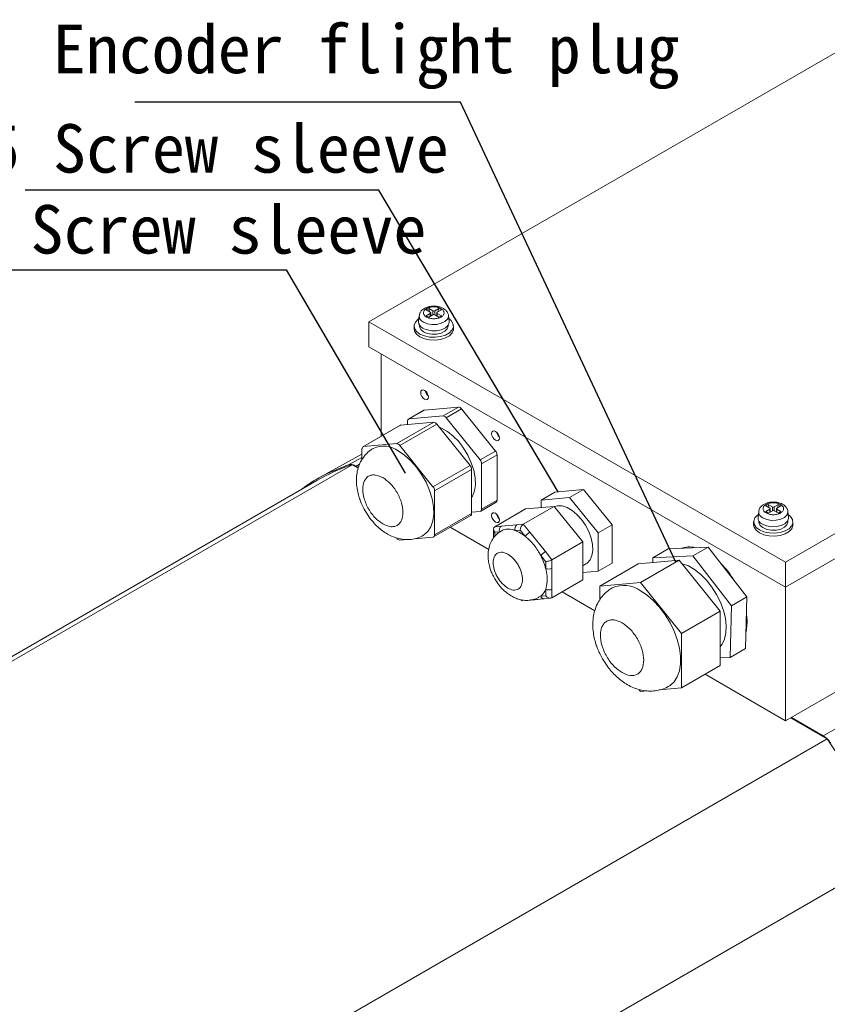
# Model space of a CAD drawing. Header units: inches. Extents: x 61 to 8431, y -6094 to -4411.
# Tile 13 of 15: x 3256 to 3389, y -5754 to -5592. Entities that reach past the tile are written whole.
import ezdxf

# ---------------------------------------------------------------- set-up
doc = ezdxf.new("R2010")
doc.units = ezdxf.units.IN
doc.header["$MEASUREMENT"] = 0
doc.layers.add('尺寸线', color=7, linetype='Continuous')

# ---------------------------------------------------------------- blocks, each defined once
blk = doc.blocks.new('QWEQ')
at = {"color": 7, "linetype": 'Continuous', "lineweight": 15}
for p, q in [((1432.13, -4299.5), (1513.59, -4252.49)), ((1582.32, -4292.15), (1500.86, -4339.17)), ((1441.99, -4297.31), (1441.57, -4297.55)), ((1441.57, -4297.55), (1442.25, -4297.94)), ((1442.67, -4297.7), (1441.99, -4297.31)), ((1441.99, -4297.31), (1442.14, -4297.88)), ((1443.66, -4297.31), (1442.97, -4297.7)), ((1443.39, -4297.94), (1444.07, -4297.55)), ((1443.66, -4297.31), (1443.5, -4297.88)), ((1443.66, -4297.31), (1444.07, -4297.55)), ((1582.32, -4296.27), (1500.86, -4343.28)), ((1440.41, -4298.48), (1440.31, -4299.47)), ((1442.25, -4298.12), (1441.57, -4298.51)), ((1441.57, -4298.51), (1441.99, -4298.75)), ((1441.99, -4298.75), (1442.67, -4298.36)), ((1442.31, -4298.56), (1442.31, -4298.03)), ((1442.31, -4298.54), (1442.32, -4298.56)), ((1442.97, -4298.36), (1443.66, -4298.75)), ((1443.33, -4298.54), (1443.32, -4298.56)), ((1443.33, -4298.03), (1443.33, -4298.56)), ((1444.07, -4298.51), (1443.39, -4298.12)), ((1443.66, -4298.75), (1444.07, -4298.51)), ((1445.34, -4299.47), (1445.23, -4298.48)), ((1445.23, -4298.48), (1445.23, -4298.51)), ((1500.86, -4339.17), (1432.13, -4299.5)), ((1432.13, -4303.62), (1432.13, -4299.5)), ((1439.58, -4300.2), (1439.58, -4300.67)), ((1440.45, -4300.04), (1440.45, -4300.2)), ((1445.2, -4300.2), (1445.2, -4300.04)), ((1446.06, -4300.67), (1446.06, -4300.2)), ((1500.86, -4343.28), (1432.13, -4303.62)), ((1434.17, -4318.39), (1434.17, -4304.79)), ((1446.89, -4313.57), (1441.29, -4314.07)), ((1446.89, -4313.57), (1444.35, -4315.04)), ((1444.86, -4315.33), (1447.4, -4313.86)), ((1453, -4320.83), (1447.4, -4313.86)), ((1441.19, -4314.1), (1438.64, -4315.57)), ((1438.75, -4315.54), (1441.29, -4314.07)), ((1444.35, -4315.04), (1438.75, -4315.54)), ((1450.46, -4322.3), (1444.86, -4315.33)), ((1437.24, -4316.61), (1431.13, -4320.14)), ((1431.24, -4320.1), (1437.35, -4316.58)), ((1442.82, -4316.09), (1436.71, -4319.61)), ((1437.22, -4319.91), (1443.33, -4316.38)), ((1442.82, -4316.09), (1437.35, -4316.58)), ((1438.49, -4315.9), (1438.49, -4316.48)), ((1448.8, -4323.19), (1443.33, -4316.38)), ((1430.98, -4320.47), (1430.98, -4322.22)), ((1436.71, -4319.61), (1431.24, -4320.1)), ((1442.69, -4326.72), (1437.22, -4319.91)), ((1500.86, -4365.33), (1580.28, -4319.49)), ((1430.98, -4321.37), (1423.99, -4325.22)), ((1453, -4320.83), (1450.46, -4322.3)), ((1450.71, -4322.95), (1453.26, -4321.48)), ((1453.26, -4328.95), (1453.26, -4321.48)), ((1284.25, -4406.84), (1429.35, -4323.09)), ((1429.35, -4323.09), (1430.35, -4323.67)), ((1430.01, -4323.33), (1430.38, -4323.54)), ((1448.8, -4323.19), (1442.69, -4326.72)), ((1450.71, -4330.42), (1450.71, -4322.95)), ((1442.95, -4327.37), (1449.06, -4323.85)), ((1449.06, -4331.14), (1449.06, -4323.85)), ((1423.54, -4325.67), (1278.45, -4409.42)), ((1442.95, -4334.67), (1442.95, -4327.37)), ((1462.8, -4327.59), (1460.51, -4328.91)), ((1465.22, -4328.49), (1460.51, -4328.91)), ((1467.51, -4327.16), (1462.8, -4327.59)), ((1467.51, -4327.16), (1465.22, -4328.49)), ((1469.93, -4334.34), (1465.22, -4328.49)), ((1472.22, -4333.02), (1467.51, -4327.16)), ((1450.56, -4330.75), (1453.11, -4329.28)), ((1453.26, -4328.95), (1450.71, -4330.42)), ((1462.68, -4329.96), (1457.59, -4332.89)), ((1462.68, -4329.96), (1457.97, -4330.38)), ((1460.51, -4328.91), (1460.51, -4330.15)), ((1467.39, -4335.81), (1462.68, -4329.96)), ((1497.99, -4329.63), (1497.57, -4329.87)), ((1497.57, -4329.87), (1498.25, -4330.26)), ((1498.67, -4330.02), (1497.99, -4329.63)), ((1497.99, -4329.63), (1498.14, -4330.2)), ((1499.66, -4329.63), (1498.98, -4330.02)), ((1499.39, -4330.26), (1500.08, -4329.87)), ((1499.66, -4329.63), (1499.51, -4330.2)), ((1499.66, -4329.63), (1500.08, -4329.87)), ((1442.8, -4335), (1448.91, -4331.47)), ((1449.06, -4331.14), (1442.95, -4334.67)), ((1449.06, -4330.91), (1450.46, -4330.78)), ((1457.97, -4330.38), (1452.88, -4333.32)), ((1496.42, -4330.8), (1496.31, -4331.79)), ((1498.25, -4330.44), (1497.57, -4330.83)), ((1497.57, -4330.83), (1497.99, -4331.07)), ((1497.99, -4331.07), (1498.67, -4330.68)), ((1498.32, -4330.88), (1498.32, -4330.35)), ((1498.32, -4330.86), (1498.32, -4330.88)), ((1498.98, -4330.68), (1499.66, -4331.07)), ((1499.33, -4330.35), (1499.33, -4330.88)), ((1499.33, -4330.86), (1499.33, -4330.88)), ((1500.08, -4330.83), (1499.39, -4330.44)), ((1499.66, -4331.07), (1500.08, -4330.83)), ((1501.34, -4331.79), (1501.23, -4330.8)), ((1501.23, -4330.8), (1501.24, -4330.83)), ((1445.55, -4333.41), (1451.88, -4337.06)), ((1453.95, -4333.22), (1452.88, -4333.32)), ((1456.52, -4332.99), (1453.95, -4333.22)), ((1457.59, -4332.89), (1456.52, -4332.99)), ((1458.66, -4334.22), (1457.59, -4332.89)), ((1472.22, -4333.02), (1469.93, -4334.34)), ((1472.22, -4339.3), (1472.22, -4333.02)), ((1495.58, -4332.53), (1495.58, -4333)), ((1496.45, -4332.36), (1496.45, -4332.53)), ((1501.2, -4332.53), (1501.2, -4332.36)), ((1502.06, -4333), (1502.06, -4332.53)), ((1439.65, -4335.31), (1442.69, -4335.03)), ((1452.67, -4333.71), (1452.67, -4335.04)), ((1452.88, -4334.24), (1453.69, -4334.17)), ((1453.93, -4334.03), (1453.66, -4334.22)), ((1456.26, -4333.94), (1457.08, -4333.87)), ((1457.08, -4333.87), (1457.89, -4334.88)), ((1461.23, -4337.42), (1458.66, -4334.22)), ((1469.93, -4340.63), (1469.93, -4334.34)), ((1437.22, -4335.52), (1438.34, -4335.42)), ((1467.39, -4335.81), (1462.3, -4338.75)), ((1467.39, -4342.09), (1467.39, -4335.81)), ((1488.1, -4336.67), (1481.5, -4336.97)), ((1488.1, -4336.67), (1485.55, -4338.14)), ((1494.48, -4344.9), (1488.1, -4336.67)), ((1460.46, -4338.08), (1461.28, -4339.09)), ((1462.3, -4338.75), (1461.23, -4337.42)), ((1481.5, -4336.97), (1478.96, -4338.44)), ((1485.55, -4338.14), (1478.96, -4338.44)), ((1491.93, -4346.37), (1485.55, -4338.14)), ((1461.28, -4339.09), (1461.28, -4340.18)), ((1462.3, -4340.18), (1462.3, -4338.75)), ((1467.39, -4339.75), (1467.92, -4339.44)), ((1472.22, -4339.3), (1469.93, -4340.63)), ((1476.55, -4339.45), (1470.19, -4343.12)), ((1483.3, -4338.85), (1476.55, -4339.45)), ((1483.3, -4338.85), (1476.93, -4342.52)), ((1478.96, -4338.44), (1478.93, -4339.24)), ((1490.04, -4347.24), (1483.3, -4338.85)), ((1500.86, -4339.17), (1500.86, -4343.28)), ((1462.3, -4343.61), (1462.3, -4340.18)), ((1467.39, -4340.85), (1469.93, -4340.63)), ((1467.39, -4342.09), (1462.3, -4345.03)), ((1476.93, -4342.52), (1470.19, -4343.12)), ((1470.19, -4343.12), (1470.19, -4345.42)), ((1483.68, -4350.91), (1476.93, -4342.52)), ((1500.86, -4343.28), (1500.86, -4365.33)), ((1460.46, -4344.77), (1460.21, -4344.89)), ((1461.28, -4344.69), (1460.46, -4344.77)), ((1461.28, -4343.61), (1461.28, -4344.69)), ((1462.3, -4345.03), (1462.3, -4343.61)), ((1463.99, -4344.05), (1469.39, -4347.17)), ((1494.48, -4344.9), (1491.93, -4346.37)), ((1494.26, -4353.43), (1494.48, -4344.9)), ((1461.04, -4345.19), (1462.09, -4345.1)), ((1491.71, -4354.9), (1491.93, -4346.37)), ((1490.04, -4347.24), (1483.68, -4350.91)), ((1490.04, -4356.23), (1490.04, -4347.24)), ((1483.68, -4359.91), (1483.68, -4350.91)), ((1494.26, -4353.43), (1491.71, -4354.9)), ((1490.04, -4356.23), (1483.68, -4359.91)), ((1490.04, -4354.97), (1491.71, -4354.9)), ((1529.93, -4354.87), (1507.05, -4367.79)), ((1487.57, -4357.66), (1500.86, -4365.33)), ((1476.64, -4360.15), (1476.93, -4360.51)), ((1476.93, -4360.51), (1478.07, -4360.41)), ((1480.02, -4360.24), (1483.68, -4359.91)), ((1501.7, -4364.85), (1507.71, -4368.32)), ((1501.83, -4364.78), (1507.05, -4367.79)), ((1507.71, -4368.32), (1362.62, -4452.06)), ((1373.58, -4471.06), (1518.68, -4387.31))]:
    blk.add_line(p, q, dxfattribs=at)
at = {"color": 8, "linetype": 'Continuous', "lineweight": 15}
for p, q in [((1442.67, -4297.7), (1442.67, -4298.36)), ((1442.97, -4297.7), (1442.97, -4298.36)), ((1442.25, -4298.12), (1442.25, -4298.6)), ((1443.39, -4298.6), (1443.39, -4298.12)), ((1430.98, -4321.87), (1428.74, -4323.11)), ((1430.58, -4323.01), (1430.01, -4323.33)), ((1498.67, -4330.02), (1498.67, -4330.68)), ((1498.98, -4330.02), (1498.98, -4330.68)), ((1498.25, -4330.44), (1498.25, -4330.92)), ((1499.39, -4330.92), (1499.39, -4330.44)), ((1452.88, -4334.93), (1452.88, -4334.24))]:
    blk.add_line(p, q, dxfattribs=at)
at = {"color": 7, "linetype": 'Continuous', "lineweight": 15, "flags": 128}
for points in [[(1445.29, -4298.99), (1445.67, -4299.31), (1445.99, -4299.81), (1446.05, -4300.34), (1445.86, -4300.86), (1445.42, -4301.32), (1444.76, -4301.7), (1443.95, -4301.96), (1443.05, -4302.07), (1442.13, -4302.03), (1441.27, -4301.85), (1440.53, -4301.53), (1439.98, -4301.1), (1439.66, -4300.6), (1439.59, -4300.07), (1439.79, -4299.55), (1440.23, -4299.08), (1440.36, -4298.99)], [(1439.58, -4300.67), (1439.66, -4301.07), (1439.98, -4301.57), (1440.53, -4302), (1441.27, -4302.32), (1442.13, -4302.5), (1443.05, -4302.54), (1443.95, -4302.43), (1444.76, -4302.17), (1445.42, -4301.8), (1445.86, -4301.33), (1446.05, -4300.81), (1446.06, -4300.67)], [(1440.45, -4300.2), (1440.45, -4300.32), (1440.66, -4300.77), (1441.1, -4301.15), (1441.74, -4301.43), (1442.51, -4301.56), (1443.31, -4301.55), (1444.05, -4301.38), (1444.66, -4301.08), (1445.05, -4300.67), (1445.2, -4300.22), (1445.2, -4300.2)], [(1445.34, -4299.47), (1445.34, -4299.62), (1445.17, -4300.09), (1444.74, -4300.5), (1444.11, -4300.81), (1443.34, -4300.98), (1442.51, -4301), (1441.72, -4300.86), (1441.04, -4300.59)], [(1441.94, -4311.93), (1441.89, -4311.62), (1441.75, -4311.3), (1441.54, -4311.02), (1441.3, -4310.82), (1441.06, -4310.74), (1440.85, -4310.78), (1440.71, -4310.94), (1440.66, -4311.19), (1440.71, -4311.5), (1440.85, -4311.82), (1441.06, -4312.1), (1441.3, -4312.29), (1441.54, -4312.38), (1441.75, -4312.34), (1441.89, -4312.18), (1441.94, -4311.93)], [(1441.29, -4314.07), (1441.24, -4314.08), (1441.19, -4314.1)], [(1437.35, -4316.58), (1437.29, -4316.59), (1437.24, -4316.61)], [(1443.71, -4316.86), (1444.12, -4317.03), (1445.09, -4317.59), (1446.04, -4318.35), (1446.94, -4319.28), (1447.75, -4320.36), (1448.45, -4321.53), (1449.01, -4322.77), (1449.41, -4324.01), (1449.64, -4325.23), (1449.69, -4326.38), (1449.55, -4327.4), (1449.23, -4328.28), (1449.06, -4328.58)], [(1453.64, -4318.68), (1453.59, -4318.37), (1453.45, -4318.05), (1453.24, -4317.77), (1453, -4317.58), (1452.76, -4317.49), (1452.55, -4317.53), (1452.41, -4317.69), (1452.36, -4317.94), (1452.41, -4318.25), (1452.55, -4318.57), (1452.76, -4318.85), (1453, -4319.05), (1453.24, -4319.13), (1453.45, -4319.09), (1453.59, -4318.93), (1453.64, -4318.68)], [(1436.97, -4320.81), (1438.01, -4321.52), (1439.02, -4322.42), (1439.97, -4323.5), (1440.82, -4324.7), (1441.54, -4325.99), (1442.12, -4327.34), (1442.54, -4328.69), (1442.77, -4330.01), (1442.82, -4331.25), (1442.68, -4332.37), (1442.35, -4333.33), (1441.85, -4334.11), (1441.2, -4334.68), (1441.1, -4334.74)], [(1462.71, -4330), (1463.25, -4329.85), (1464, -4329.88), (1464.81, -4330.14), (1465.64, -4330.62), (1466.44, -4331.29), (1467.19, -4332.12), (1467.85, -4333.08), (1468.38, -4334.12), (1468.77, -4335.18), (1468.99, -4336.23), (1469.04, -4337.21), (1468.9, -4338.07), (1468.6, -4338.78), (1468.13, -4339.3), (1467.92, -4339.44)], [(1453.64, -4332.19), (1453.59, -4331.88), (1453.45, -4331.56), (1453.24, -4331.29), (1453, -4331.09), (1452.76, -4331), (1452.55, -4331.04), (1452.41, -4331.2), (1452.36, -4331.46), (1452.41, -4331.77), (1452.55, -4332.08), (1452.76, -4332.36), (1453, -4332.56), (1453.24, -4332.64), (1453.45, -4332.6), (1453.59, -4332.44), (1453.64, -4332.19)], [(1501.29, -4331.31), (1501.67, -4331.63), (1501.99, -4332.13), (1502.06, -4332.66), (1501.86, -4333.18), (1501.42, -4333.65), (1500.77, -4334.02), (1499.96, -4334.28), (1499.06, -4334.39), (1498.14, -4334.35), (1497.27, -4334.17), (1496.53, -4333.85), (1495.98, -4333.42), (1495.66, -4332.92), (1495.59, -4332.39), (1495.79, -4331.87), (1496.23, -4331.41), (1496.36, -4331.31)], [(1501.34, -4331.79), (1501.34, -4331.94), (1501.17, -4332.41), (1500.75, -4332.82), (1500.11, -4333.13), (1499.34, -4333.3), (1498.51, -4333.32), (1497.72, -4333.19), (1497.04, -4332.91)], [(1495.58, -4333), (1495.66, -4333.39), (1495.98, -4333.89), (1496.53, -4334.32), (1497.27, -4334.64), (1498.14, -4334.82), (1499.06, -4334.86), (1499.96, -4334.75), (1500.77, -4334.49), (1501.42, -4334.12), (1501.86, -4333.65), (1502.06, -4333.13), (1502.06, -4333)], [(1496.45, -4332.53), (1496.46, -4332.64), (1496.66, -4333.09), (1497.1, -4333.47), (1497.75, -4333.75), (1498.51, -4333.89), (1499.31, -4333.87), (1500.05, -4333.7), (1500.66, -4333.4), (1501.06, -4333), (1501.2, -4332.54), (1501.2, -4332.53)], [(1483.74, -4339.39), (1483.81, -4339.41), (1484.82, -4339.78), (1485.85, -4340.38), (1486.86, -4341.17), (1487.82, -4342.14), (1488.7, -4343.26), (1489.47, -4344.49), (1490.11, -4345.78), (1490.6, -4347.11), (1490.92, -4348.42), (1491.05, -4349.67), (1491.01, -4350.83), (1490.78, -4351.86), (1490.38, -4352.71), (1490.04, -4353.15)], [(1476.93, -4343.87), (1478.02, -4344.6), (1479.08, -4345.53), (1480.08, -4346.61), (1481, -4347.83), (1481.8, -4349.15), (1482.47, -4350.53), (1482.99, -4351.94), (1483.35, -4353.34), (1483.53, -4354.69), (1483.53, -4355.95), (1483.35, -4357.1), (1482.99, -4358.08), (1482.47, -4358.89), (1481.8, -4359.5), (1481.62, -4359.61)], [(1494.5, -4349.02), (1494.41, -4347.71), (1494.41, -4347.69)], [(1494.33, -4350.63), (1494.41, -4350.22), (1494.5, -4349.02)], [(1494.36, -4349.52), (1494.44, -4349.01), (1494.49, -4348.56)]]:
    blk.add_lwpolyline(points, dxfattribs=at)
at = {"color": 8, "linetype": 'Continuous', "lineweight": 15, "flags": 128}
for points in [[(1445.23, -4298.51), (1445.23, -4298.62), (1445.07, -4299.07), (1444.66, -4299.47), (1444.06, -4299.76), (1443.32, -4299.93), (1442.52, -4299.95), (1441.76, -4299.82), (1441.12, -4299.55)], [(1501.24, -4330.83), (1501.24, -4330.94), (1501.07, -4331.39), (1500.67, -4331.79), (1500.06, -4332.08), (1499.32, -4332.25), (1498.53, -4332.27), (1497.76, -4332.14), (1497.12, -4331.87)]]:
    blk.add_lwpolyline(points, dxfattribs=at)
at = {"color": 7, "linetype": 'Continuous', "lineweight": 15}
for centre, radius, start, end in [((1442.82, -4297.4), 0.332, 242.6156, 297.3844), ((1442.22, -4298.03), 0.0943, 290.7705, 69.2295), ((1442.82, -4298.65), 0.332, 62.6184, 117.3816), ((1443.43, -4298.03), 0.0943, 110.7755, 249.2245), ((1441.49, -4299.49), 1.18, 178.8157, 247.688), ((1442.87, -4310.65), 1.45, 190.8705, 229.1118), ((1446.86, -4314.22), 0.657, 33.4342, 86.5834), ((1438.81, -4315.85), 0.317, 100.5617, 189.2504), ((1444.31, -4315.69), 0.657, 33.4342, 86.5834), ((1442.78, -4316.74), 0.657, 33.4342, 86.5834), ((1454.57, -4317.4), 1.45, 190.8681, 229.1137), ((1431.3, -4320.42), 0.317, 100.5616, 189.2528), ((1434.54, -4324.17), 4.14, 54.2152, 114.3322), ((1436.67, -4320.27), 0.657, 33.4342, 86.5834), ((1452.15, -4321.53), 1.11, 2.6364, 39.773), ((1438.73, -4352.02), 30.41, 107.9619, 119.9562), ((1447.95, -4323.9), 1.11, 2.6356, 39.7738), ((1449.61, -4323), 1.11, 2.6364, 39.773), ((1441.85, -4327.42), 1.11, 2.6356, 39.7738), ((1452.9, -4328.99), 0.364, 305.8384, 5.4697), ((1498.22, -4330.35), 0.0943, 290.7832, 69.2217), ((1498.82, -4329.73), 0.332, 242.6204, 297.3779), ((1499.43, -4330.35), 0.0943, 110.7731, 249.2318), ((1448.7, -4331.18), 0.364, 305.8339, 5.4748), ((1450.4, -4330.47), 0.317, 280.5634, 9.251), ((1454.57, -4330.92), 1.45, 190.8678, 229.1143), ((1497.49, -4331.81), 1.18, 178.8149, 247.6888), ((1498.82, -4330.97), 0.332, 62.615, 117.3834), ((1454.41, -4333.85), 0.782, 126.0197, 203.9778), ((1456.98, -4333.62), 0.782, 126.0196, 203.9779), ((1442.64, -4334.72), 0.317, 280.5602, 9.2542), ((1454.16, -4339.47), 5.91, 50.8542, 69.1634), ((1460.03, -4336.6), 2.74, 120.0983, 141.2364), ((1437.26, -4334.87), 0.657, 213.434, 266.5836), ((1484.97, -4340.62), 3.97, 75.8931, 109.2554), ((1462.6, -4339.8), 2.74, 120.099, 141.2375), ((1451.49, -4342.77), 10.12, 14.8179, 27.5917), ((1479.3, -4350.08), 15.27, 31.0307, 44.5278), ((1461.79, -4339.2), 1.11, 242.6164, 297.3831), ((1474.19, -4347.74), 4.74, 54.6283, 114.0665), ((1458.85, -4342.77), 2.57, 308.8861, 340.9277), ((1461.79, -4342.62), 1.11, 242.6164, 297.3831), ((1378.95, -4455.33), 155.41, 25.9534, 34.0466)]:
    blk.add_arc(centre, radius, start, end, dxfattribs=at)
at = {"color": 8, "linetype": 'Continuous', "lineweight": 15}
for centre, radius, start, end in [((1441.54, -4298.5), 1.13, 178.4595, 247.7224), ((1497.55, -4330.83), 1.13, 178.4592, 247.7224), ((1461.02, -4344.61), 0.576, 195.3774, 271.7527)]:
    blk.add_arc(centre, radius, start, end, dxfattribs=at)
at = {"color": 7, "linetype": 'Continuous', "lineweight": 15}
for centre, major_axis, ratio, start_param, end_param in [((1453.39, -4333.95), (0.607, -0.555), 0.697813, 2.92413, 4.494926), ((1457.59, -4333.57), (0.306, 0.719), 0.565797, 0.644597, 2.215393), ((1461.79, -4338.8), (0.718, 0.253), 0.218144, 3.850329, 5.421126), ((1461.79, -4344.4), (0.607, -0.555), 0.697813, 4.494926, 6.065722), ((1457.59, -4344.78), (0.306, 0.719), 0.565797, 2.847468, 3.435717)]:
    blk.add_ellipse(centre, major_axis=major_axis, ratio=ratio, start_param=start_param, end_param=end_param, dxfattribs=at)
for points, knots in [([(1442.82, -4296.92), (1442.56, -4296.93), (1442.21, -4296.95), (1441.72, -4297.09), (1441.35, -4297.24), (1440.97, -4297.48), (1440.66, -4297.8), (1440.46, -4298.15), (1440.44, -4298.39), (1440.44, -4298.48)], [0, 0, 0, 0, 0.224603, 0.311471, 0.454108, 0.598691, 0.752539, 0.911769, 1, 1, 1, 1]), ([(1441.62, -4298.72), (1441.49, -4298.62), (1441.28, -4298.48), (1441.15, -4298.23), (1441.11, -4298.03), (1441.15, -4297.83), (1441.28, -4297.58), (1441.59, -4297.32), (1442.05, -4297.14), (1442.48, -4297.06), (1442.82, -4297.04), (1443.17, -4297.06), (1443.6, -4297.14), (1443.85, -4297.26), (1444.02, -4297.34)], [0, 0, 0, 0, 0.119722, 0.184897, 0.249999, 0.315176, 0.380279, 0.499999, 0.619721, 0.684897, 0.75, 0.815174, 0.880278, 1, 1, 1, 1]), ([(1444.02, -4297.34), (1444.16, -4297.43), (1444.36, -4297.58), (1444.49, -4297.83), (1444.53, -4298.03), (1444.5, -4298.23), (1444.36, -4298.47), (1444.05, -4298.74), (1443.59, -4298.92), (1443.17, -4298.99), (1442.82, -4299.01), (1442.48, -4298.99), (1442.05, -4298.92), (1441.79, -4298.8), (1441.62, -4298.72)], [0, 0, 0, 0, 0.119722, 0.184896, 0.25, 0.315174, 0.380279, 0.500001, 0.619721, 0.684897, 0.750001, 0.815176, 0.880278, 1, 1, 1, 1]), ([(1445.23, -4298.53), (1445.23, -4298.53), (1445.26, -4298.34), (1445.1, -4297.98), (1444.78, -4297.56), (1444.38, -4297.28), (1443.97, -4297.1), (1443.47, -4296.95), (1443.07, -4296.93), (1442.82, -4296.92)], [0, 0, 0, 0, 0.001463, 0.192743, 0.369477, 0.53563, 0.663233, 0.784525, 1, 1, 1, 1]), ([(1432.86, -4320.41), (1432.7, -4320.5), (1432.22, -4320.75), (1431.53, -4321.41), (1430.87, -4322.31), (1430.4, -4323.34), (1430.13, -4324.42), (1430.03, -4325.55), (1430.1, -4326.71), (1430.3, -4327.76), (1430.57, -4328.68), (1430.93, -4329.64), (1431.28, -4330.3), (1431.51, -4330.72)], [0, 0, 0, 0, 0.047282, 0.14546, 0.24921, 0.345336, 0.444939, 0.546542, 0.645478, 0.745627, 0.818703, 0.883313, 1, 1, 1, 1]), ([(1421.07, -4327.1), (1421.31, -4326.91), (1422.58, -4325.93), (1425.11, -4324.54), (1427.53, -4323.59), (1428.74, -4323.11)], [0, 0, 0, 0, 0.104497, 0.552249, 1, 1, 1, 1]), ([(1428.74, -4323.11), (1428.94, -4323.07), (1429.32, -4323), (1429.78, -4323.22), (1430.01, -4323.33)], [0, 0, 0, 0, 0.500035, 1, 1, 1, 1]), ([(1434.42, -4332.86), (1434.01, -4332.57), (1433.36, -4332.12), (1432.59, -4331.2), (1432.06, -4330.4), (1431.63, -4329.54), (1431.24, -4328.42), (1431.03, -4327.08), (1431.24, -4325.98), (1431.63, -4325.32), (1432.06, -4324.95), (1432.59, -4324.77), (1433.36, -4324.74), (1434.01, -4325.03), (1434.42, -4325.22)], [0, 0, 0, 0, 0.119729, 0.18418, 0.25, 0.31582, 0.380272, 0.5, 0.619728, 0.68418, 0.75, 0.81582, 0.880271, 1, 1, 1, 1]), ([(1434.42, -4325.22), (1434.84, -4325.51), (1435.48, -4325.95), (1436.25, -4326.88), (1436.78, -4327.68), (1437.21, -4328.54), (1437.61, -4329.66), (1437.81, -4330.99), (1437.61, -4332.1), (1437.21, -4332.76), (1436.78, -4333.12), (1436.25, -4333.31), (1435.48, -4333.34), (1434.84, -4333.05), (1434.42, -4332.86)], [0, 0, 0, 0, 0.119728, 0.18418, 0.25, 0.31582, 0.380271, 0.5, 0.619729, 0.68418, 0.75, 0.81582, 0.880272, 1, 1, 1, 1]), ([(1498.82, -4329.24), (1498.57, -4329.25), (1498.21, -4329.27), (1497.73, -4329.41), (1497.36, -4329.56), (1496.98, -4329.8), (1496.67, -4330.12), (1496.46, -4330.47), (1496.45, -4330.71), (1496.44, -4330.8)], [0, 0, 0, 0, 0.224603, 0.311471, 0.454108, 0.598691, 0.75254, 0.911769, 1, 1, 1, 1]), ([(1497.63, -4331.04), (1497.49, -4330.95), (1497.28, -4330.8), (1497.15, -4330.55), (1497.12, -4330.35), (1497.15, -4330.15), (1497.29, -4329.91), (1497.6, -4329.64), (1498.05, -4329.46), (1498.48, -4329.38), (1498.83, -4329.36), (1499.17, -4329.39), (1499.6, -4329.46), (1499.86, -4329.58), (1500.02, -4329.66)], [0, 0, 0, 0, 0.119722, 0.184895, 0.250001, 0.315176, 0.380279, 0.499999, 0.619721, 0.684897, 0.749998, 0.815176, 0.880278, 1, 1, 1, 1]), ([(1500.02, -4329.66), (1500.16, -4329.75), (1500.37, -4329.9), (1500.5, -4330.15), (1500.53, -4330.35), (1500.5, -4330.55), (1500.36, -4330.8), (1500.05, -4331.06), (1499.6, -4331.24), (1499.17, -4331.32), (1498.82, -4331.34), (1498.48, -4331.32), (1498.05, -4331.24), (1497.79, -4331.12), (1497.63, -4331.04)], [0, 0, 0, 0, 0.119722, 0.184896, 0.249999, 0.315175, 0.380279, 0.500001, 0.619721, 0.684897, 0.750002, 0.815176, 0.880278, 1, 1, 1, 1]), ([(1501.24, -4330.85), (1501.24, -4330.85), (1501.26, -4330.66), (1501.1, -4330.3), (1500.78, -4329.88), (1500.38, -4329.6), (1499.97, -4329.42), (1499.47, -4329.28), (1499.08, -4329.25), (1498.82, -4329.24)], [0, 0, 0, 0, 0.001465, 0.192743, 0.369478, 0.535628, 0.663234, 0.784524, 1, 1, 1, 1]), ([(1431.51, -4330.72), (1431.76, -4331.12), (1432.11, -4331.69), (1432.72, -4332.45), (1433.27, -4333.05), (1433.97, -4333.69), (1434.76, -4334.28), (1435.63, -4334.78), (1436.58, -4335.17), (1437.58, -4335.4), (1438.61, -4335.47), (1439.63, -4335.34), (1440.48, -4335.09), (1440.93, -4334.82), (1441.08, -4334.72)], [0, 0, 0, 0, 0.116993, 0.163459, 0.240494, 0.319893, 0.40499, 0.493783, 0.584758, 0.67649, 0.768176, 0.859964, 0.952656, 1, 1, 1, 1]), ([(1453.66, -4334.22), (1453.53, -4334.3), (1453.12, -4334.56), (1452.61, -4335.18), (1452.14, -4336.03), (1451.86, -4336.96), (1451.75, -4337.93), (1451.81, -4338.87), (1451.97, -4339.7), (1452.19, -4340.42), (1452.46, -4341.14), (1452.73, -4341.62), (1452.87, -4341.9)], [0, 0, 0, 0, 0.053755, 0.174458, 0.287593, 0.404795, 0.524452, 0.638404, 0.740812, 0.815365, 0.89712, 1, 1, 1, 1]), ([(1453.94, -4334.05), (1454.1, -4333.95), (1454.62, -4333.66), (1455.45, -4333.68), (1456.1, -4333.89), (1456.26, -4333.94)], [0, 0, 0, 0, 0.255138, 0.814491, 1, 1, 1, 1]), ([(1457.89, -4334.88), (1458.22, -4335.17), (1459.04, -4335.89), (1459.9, -4337.05), (1460.35, -4337.87), (1460.46, -4338.08)], [0, 0, 0, 0, 0.339755, 0.835562, 1, 1, 1, 1]), ([(1455.04, -4343.44), (1454.74, -4343.22), (1454.27, -4342.9), (1453.71, -4342.22), (1453.32, -4341.64), (1453, -4341.01), (1452.71, -4340.19), (1452.56, -4339.21), (1452.71, -4338.41), (1453, -4337.93), (1453.32, -4337.66), (1453.71, -4337.52), (1454.27, -4337.5), (1454.74, -4337.71), (1455.04, -4337.85)], [0, 0, 0, 0, 0.119728, 0.18418, 0.25, 0.315819, 0.380271, 0.5, 0.619728, 0.68418, 0.75, 0.81582, 0.880272, 1, 1, 1, 1]), ([(1455.04, -4337.85), (1455.34, -4338.06), (1455.81, -4338.39), (1456.38, -4339.06), (1456.76, -4339.65), (1457.08, -4340.28), (1457.37, -4341.1), (1457.52, -4342.07), (1457.37, -4342.88), (1457.08, -4343.36), (1456.76, -4343.63), (1456.38, -4343.76), (1455.81, -4343.79), (1455.34, -4343.57), (1455.04, -4343.44)], [0, 0, 0, 0, 0.119728, 0.18418, 0.25, 0.315819, 0.380272, 0.5, 0.619729, 0.684181, 0.75, 0.81582, 0.880272, 1, 1, 1, 1]), ([(1461.28, -4340.18), (1461.37, -4340.61), (1461.59, -4341.68), (1461.53, -4342.84), (1461.33, -4343.45), (1461.28, -4343.61)], [0, 0, 0, 0, 0.339755, 0.835563, 1, 1, 1, 1]), ([(1452.87, -4341.9), (1453.09, -4342.25), (1453.4, -4342.74), (1453.95, -4343.38), (1454.44, -4343.89), (1455.08, -4344.41), (1455.79, -4344.87), (1456.59, -4345.22), (1457.44, -4345.44), (1458.34, -4345.5), (1459.23, -4345.36), (1459.88, -4345.15), (1460.18, -4344.94), (1460.22, -4344.91)], [0, 0, 0, 0, 0.133327, 0.186379, 0.274307, 0.364918, 0.462165, 0.563189, 0.666037, 0.769495, 0.873733, 0.979878, 1, 1, 1, 1]), ([(1472.26, -4343.42), (1471.97, -4343.6), (1471.34, -4343.99), (1470.56, -4344.81), (1469.91, -4345.78), (1469.44, -4346.85), (1469.14, -4348.01), (1469.02, -4349.24), (1469.08, -4350.45), (1469.27, -4351.6), (1469.53, -4352.58), (1469.85, -4353.45), (1470.21, -4354.28), (1470.51, -4354.84), (1470.67, -4355.13)], [0, 0, 0, 0, 0.0787366, 0.1725336, 0.2608486, 0.3517277, 0.4457133, 0.5419463, 0.6370608, 0.7248543, 0.8036904, 0.862542, 0.9286558, 1, 1, 1, 1]), ([(1458.81, -4345.4), (1459.12, -4345.38), (1459.85, -4345.34), (1460.6, -4345.24), (1461.03, -4345.19)], [0, 0, 0, 0, 0.421539, 1, 1, 1, 1]), ([(1473.88, -4357.39), (1473.43, -4357.08), (1472.74, -4356.6), (1471.91, -4355.61), (1471.34, -4354.75), (1470.88, -4353.82), (1470.45, -4352.61), (1470.23, -4351.17), (1470.45, -4349.98), (1470.88, -4349.27), (1471.34, -4348.88), (1471.91, -4348.68), (1472.74, -4348.65), (1473.43, -4348.96), (1473.88, -4349.16)], [0, 0, 0, 0, 0.119728, 0.18418, 0.25, 0.31582, 0.380271, 0.5, 0.619729, 0.68418, 0.75, 0.81582, 0.880272, 1, 1, 1, 1]), ([(1473.88, -4349.16), (1474.33, -4349.48), (1475.02, -4349.96), (1475.85, -4350.95), (1476.42, -4351.81), (1476.88, -4352.74), (1477.31, -4353.94), (1477.53, -4355.39), (1477.31, -4356.57), (1476.88, -4357.28), (1476.42, -4357.68), (1475.85, -4357.88), (1475.02, -4357.91), (1474.33, -4357.6), (1473.88, -4357.39)], [0, 0, 0, 0, 0.1197291, 0.1841812, 0.2500001, 0.3158202, 0.3802719, 0.5000002, 0.6197281, 0.6841798, 0.7499999, 0.8158188, 0.8802709, 1, 1, 1, 1]), ([(1470.67, -4355.13), (1470.94, -4355.56), (1471.31, -4356.17), (1471.96, -4356.98), (1472.54, -4357.63), (1473.28, -4358.33), (1474.11, -4358.98), (1475.04, -4359.55), (1476.05, -4360), (1477.12, -4360.32), (1478.23, -4360.46), (1479.35, -4360.42), (1480.44, -4360.16), (1481.22, -4359.88), (1481.58, -4359.63), (1481.63, -4359.6)], [0, 0, 0, 0, 0.109716, 0.153382, 0.225821, 0.30059, 0.380796, 0.464556, 0.550551, 0.637421, 0.724278, 0.811008, 0.89808, 0.986253, 1, 1, 1, 1]), ([(1507.05, -4367.79), (1507.28, -4367.95), (1507.74, -4368.26), (1508.13, -4368.78), (1508.32, -4369.04)], [0, 0, 0, 0, 0.500039, 1, 1, 1, 1])]:
    blk.add_open_spline(points, degree=3, knots=knots, dxfattribs=at)
at = {"layer": '尺寸线', "color": 3}
for p, q in [((1447.24, -4263.27), (1393.52, -4263.27)), ((1482.77, -4339.15), (1447.24, -4263.27)), ((1433.78, -4277.79), (1375.44, -4277.79)), ((1463.35, -4327.54), (1433.78, -4277.79)), ((1357.94, -4290.92), (1418.49, -4290.92)), ((1418.49, -4290.92), (1438.11, -4324.5))]:
    blk.add_line(p, q, dxfattribs=at)
at = {"char_height": 8, "width": 754.6396, "attachment_point": 1}
for s, insert in [('{\\fKaiTi_GB2312|b0|i0|c134|p49;Encoder flight plug}', (1379.98, -4250.5)), ('{\\fKaiTi_GB2312|b0|i0|c134|p49;M16X1.5 Screw sleeve}', (1336.47, -4266.9)), ('{\\fKaiTi_GB2312|b0|i0|c134|p49;M20X1.5 Screw sleeve}', (1332.76, -4280.25))]:
    blk.add_mtext(s, dxfattribs=dict(at, insert=insert))

msp = doc.modelspace()

# ---------------------------------------------------------------- block references
msp.add_blockref('QWEQ', (1881.2927, -1342.0191))

doc.saveas('drawing.dxf')
